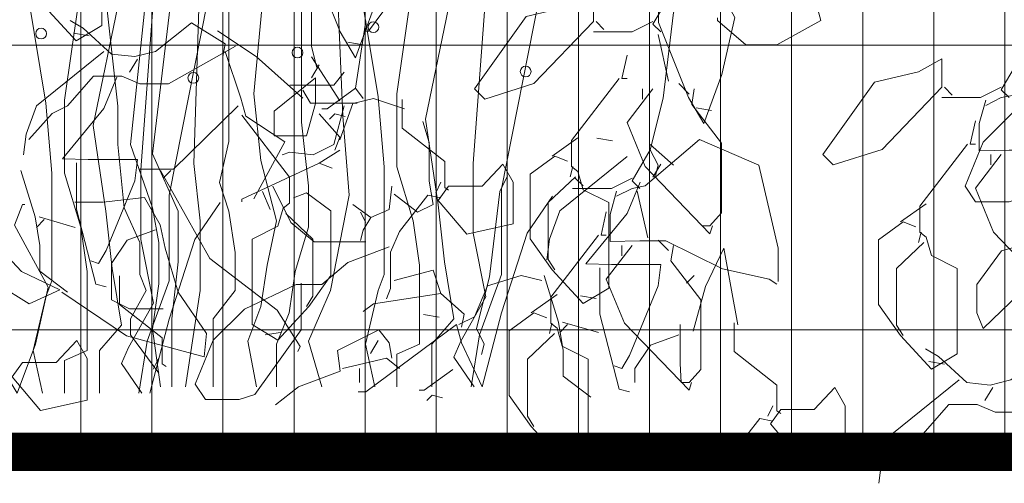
# Model space of a CAD drawing. Header units: millimetres. Extents: x 14400 to 93787, y -21104 to 39413.
# Tile 112 of 256: x 24648 to 24725, y 9745 to 9781. Entities that reach past the tile are written whole.
import ezdxf

# ---------------------------------------------------------------- set-up
doc = ezdxf.new("R2010")
doc.units = ezdxf.units.MM
doc.linetypes.add('HIDDEN', pattern=[9.525, 6.35, -3.175])
for name, color, linetype, lineweight in [('!MODUS_OPIS', 3, 'Continuous', 13), ('__MODUS_ŚCIANY', 2, 'Continuous', 35), ('_MODUS - zielen', 66, 'Continuous', 9), ('Hatch', 4, 'Continuous', 5)]:
    doc.layers.add(name, color=color, linetype=linetype, lineweight=lineweight)

msp = doc.modelspace()

# ---------------------------------------------------------------- hatches: boundary and pattern name
at = {"layer": 'Hatch', "ltscale": 2, "true_color": 0xc7c7c7}
h = msp.add_hatch(dxfattribs=at)
h.set_pattern_fill('GRATE', color=9, scale=7, angle=90)
h.paths.add_polyline_path([(24866.08516, 9993.23322), (25012.58516, 9993.23322), (25012.58516, 9747.23322), (24548.33412, 9747.23322), (24548.33412, 9824.23322), (24866.08516, 9824.23322)])

# ---------------------------------------------------------------- linework, layer by layer
at = {"layer": '!MODUS_OPIS', "linetype": 'HIDDEN', "ltscale": 2}
msp.add_lwpolyline([(25137.17444, 9747.23322), (24244.37684, 9747.23322)], dxfattribs=at)
at = {"layer": '__MODUS_ŚCIANY', "ltscale": 2, "const_width": 3}
msp.add_lwpolyline([(24476.35722, 9747.23322), (25137.17444, 9747.23322)], dxfattribs=at)
at = {"layer": '_MODUS - zielen', "transparency": 33554687}
for p, q in [((24677.7943, 9775.22743, -6681.00084), (24679.55302, 9787.4023, -6681.00084)), ((24651.8207, 9774.72736, -6681.00084), (24653.57942, 9786.90223, -6681.00084)), ((24680.04383, 9773.24272, -6681.00084), (24682.78416, 9786.63211, -6681.00084)), ((24654.07023, 9772.74265, -6681.00084), (24656.81056, 9786.13204, -6681.00084)), ((24666.62845, 9775.22743, -6681.00084), (24667.65097, 9786.15815, -6681.00084)), ((24650.34828, 9774.49038, -6681.00084), (24648.58955, 9785.1545, -6681.00084)), ((24676.32188, 9774.99045, -6681.00084), (24674.56316, 9785.65457, -6681.00084)), ((24661.92489, 9769.77688, -6681.00084), (24662.4157, 9784.6474, -6681.00084)), ((24670.3504, 9773.00574, -6681.00084), (24670.3504, 9784.6474, -6681.00084)), ((24673.58154, 9773.4797, -6681.00084), (24673.09074, 9784.914, -6681.00084)), ((24664.66523, 9771.49499, -6681.00084), (24664.66523, 9784.17344, -6681.00084)), ((24655.99431, 9774.24989, -6681.00084), (24654.9718, 9783.43288, -6681.00084)), ((24656.97593, 9771.25801, -6681.00084), (24658.20294, 9782.92929, -6681.00084)), ((24658.69375, 9770.51744, -6681.00084), (24660.20707, 9783.16627, -6681.00084)), ((24683.76578, 9769.77688, -6681.00084), (24684.74739, 9783.16627, -6681.00084)), ((24685.97441, 9767.79217, -6681.00084), (24688.96015, 9782.92929, -6681.00084)), ((24657.79217, 9769.27681, -6681.00084), (24658.77379, 9782.6662, -6681.00084)), ((24660.0008, 9767.2921, -6681.00084), (24662.98654, 9782.42922, -6681.00084)), ((24667.16016, 9770.01386, -6681.00084), (24666.62845, 9775.22743, -6681.00084)), ((24676.81269, 9769.51028, -6681.00084), (24676.32188, 9774.99045, -6681.00084)), ((24677.7943, 9769.51028, -6681.00084), (24677.7943, 9775.22743, -6681.00084)), ((24650.83908, 9769.01021, -6681.00084), (24650.34828, 9774.49038, -6681.00084)), ((24651.8207, 9769.01021, -6681.00084), (24651.8207, 9774.72736, -6681.00084)), ((24655.99431, 9771.25801, -6681.00084), (24655.99431, 9774.24989, -6681.00084)), ((24674.07235, 9767.28859, -6681.00084), (24673.58154, 9773.4797, -6681.00084)), ((24655.05184, 9766.04795, -6681.00084), (24654.07023, 9772.74265, -6681.00084)), ((24670.88211, 9768.02915, -6681.00084), (24670.3504, 9773.00574, -6681.00084)), ((24681.02544, 9766.54802, -6681.00084), (24680.04383, 9773.24272, -6681.00084)), ((24656.48512, 9766.31104, -6681.00084), (24655.99431, 9771.25801, -6681.00084)), ((24658.69375, 9766.31104, -6681.00084), (24656.97593, 9771.25801, -6681.00084)), ((24663.92902, 9768.29575, -6681.00084), (24664.66523, 9771.49499, -6681.00084)), ((24660.69787, 9766.04444, -6681.00084), (24658.69375, 9770.51744, -6681.00084)), ((24662.4157, 9765.30387, -6681.00084), (24661.92489, 9769.77688, -6681.00084)), ((24668.38718, 9765.30387, -6681.00084), (24667.16016, 9770.01386, -6681.00084)), ((24683.76578, 9764.32633, -6681.00084), (24683.76578, 9769.77688, -6681.00084)), ((24650.83908, 9760.5974, -6681.00084), (24650.83908, 9769.01021, -6681.00084)), ((24653.08861, 9764.8038, -6681.00084), (24651.8207, 9769.01021, -6681.00084)), ((24657.79217, 9763.82626, -6681.00084), (24657.79217, 9769.27681, -6681.00084)), ((24676.81269, 9761.09747, -6681.00084), (24676.81269, 9769.51028, -6681.00084)), ((24679.06222, 9765.30387, -6681.00084), (24677.7943, 9769.51028, -6681.00084)), ((24664.66523, 9766.04444, -6681.00084), (24663.92902, 9768.29575, -6681.00084)), ((24660.0008, 9760.5974, -6681.00084), (24660.0008, 9767.2921, -6681.00084)), ((24670.88211, 9764.80029, -6681.00084), (24670.88211, 9768.02915, -6681.00084)), ((24672.59993, 9759.85332, -6681.00084), (24674.07235, 9767.28859, -6681.00084)), ((24685.97441, 9761.09747, -6681.00084), (24685.97441, 9767.79217, -6681.00084)), ((24662.00493, 9763.82626, -6681.00084), (24663.97771, 9766.72548, -6681.00084)), ((24681.51625, 9762.07502, -6681.00084), (24681.02544, 9766.54802, -6681.00084)), ((24687.97853, 9764.32633, -6681.00084), (24689.95131, 9767.22555, -6681.00084)), ((24655.54264, 9761.57495, -6681.00084), (24655.05184, 9766.04795, -6681.00084)), ((24657.71214, 9763.58577, -6681.00084), (24656.48512, 9766.31104, -6681.00084)), ((24659.18456, 9763.58577, -6681.00084), (24658.69375, 9766.31104, -6681.00084)), ((24660.69787, 9762.07502, -6681.00084), (24660.69787, 9766.04444, -6681.00084)), ((24665.15603, 9762.81558, -6681.00084), (24664.66523, 9766.04444, -6681.00084)), ((24662.4157, 9759.85332, -6681.00084), (24662.4157, 9765.30387, -6681.00084)), ((24667.65097, 9761.83804, -6681.00084), (24668.38718, 9765.30387, -6681.00084)), ((24679.55302, 9761.83804, -6681.00084), (24679.06222, 9765.30387, -6681.00084)), ((24653.57942, 9761.33797, -6681.00084), (24653.08861, 9764.8038, -6681.00084)), ((24669.8596, 9761.33445, -6681.00084), (24670.88211, 9764.80029, -6681.00084)), ((24684.74739, 9759.34974, -6681.00084), (24683.76578, 9764.32633, -6681.00084)), ((24685.97441, 9758.10559, -6681.00084), (24687.97853, 9764.32633, -6681.00084)), ((24657.71214, 9761.09747, -6681.00084), (24657.71214, 9763.58577, -6681.00084)), ((24658.77379, 9758.84967, -6681.00084), (24657.79217, 9763.82626, -6681.00084)), ((24659.18456, 9760.35691, -6681.00084), (24659.18456, 9763.58577, -6681.00084)), ((24660.0008, 9757.60552, -6681.00084), (24662.00493, 9763.82626, -6681.00084)), ((24646.54679, 9763.37291, -6681.00084), (24648.46679, 9761.33291, -6681.00084)), ((24665.15603, 9759.85332, -6681.00084), (24665.15603, 9762.81558, -6681.00084)), ((24701.91296, 9760.15576, -13364.45746), (24703.35296, 9763.15576, -13364.45746)), ((24703.35296, 9763.15576, -13364.45746), (24704.43296, 9757.15576, -13364.45746)), ((24660.20707, 9757.63163, -6681.00084), (24660.69787, 9762.07502, -6681.00084)), ((24682.25246, 9757.63163, -6681.00084), (24681.51625, 9762.07502, -6681.00084)), ((24648.46679, 9761.33291, -6681.00084), (24651.46679, 9759.89291, -6681.00084)), ((24653.57942, 9757.60552, -6681.00084), (24653.57942, 9761.33797, -6681.00084)), ((24656.27885, 9757.13156, -6681.00084), (24655.54264, 9761.57495, -6681.00084)), ((24667.16016, 9758.60918, -6681.00084), (24667.65097, 9761.83804, -6681.00084)), ((24669.36879, 9758.10559, -6681.00084), (24669.8596, 9761.33445, -6681.00084)), ((24679.55302, 9758.10559, -6681.00084), (24679.55302, 9761.83804, -6681.00084)), ((24649.06679, 9758.81291, -6681.00084), (24646.54679, 9760.37291, -6681.00084)), ((24650.34828, 9759.35326, -6681.00084), (24650.83908, 9760.5974, -6681.00084)), ((24658.20294, 9759.85332, -6681.00084), (24657.71214, 9761.09747, -6681.00084)), ((24658.28298, 9755.88742, -6681.00084), (24660.0008, 9760.5974, -6681.00084)), ((24676.32188, 9759.85332, -6681.00084), (24676.81269, 9761.09747, -6681.00084)), ((24684.25658, 9756.38749, -6681.00084), (24685.97441, 9761.09747, -6681.00084)), ((24651.46679, 9759.89291, -6681.00084), (24649.06679, 9758.81291, -6681.00084)), ((24656.97593, 9757.63163, -6681.00084), (24658.20294, 9759.85332, -6681.00084)), ((24658.69375, 9756.86145, -6681.00084), (24659.18456, 9760.35691, -6681.00084)), ((24661.27255, 9752.33291, -6681.00084), (24662.4157, 9759.85332, -6681.00084)), ((24663.43821, 9757.63163, -6681.00084), (24665.15603, 9759.85332, -6681.00084)), ((24670.88211, 9755.8839, -6681.00084), (24672.59993, 9759.85332, -6681.00084)), ((24675.34027, 9755.64692, -6681.00084), (24676.32188, 9759.85332, -6681.00084)), ((24700.95296, 9756.67576, -13364.45746), (24701.91296, 9760.15576, -13364.45746)), ((24649.36666, 9755.14685, -6681.00084), (24650.34828, 9759.35326, -6681.00084)), ((24656.81056, 9755.38383, -6681.00084), (24658.77379, 9758.84967, -6681.00084)), ((24682.78416, 9755.8839, -6681.00084), (24684.74739, 9759.34974, -6681.00084)), ((24666.13765, 9755.8839, -6681.00084), (24667.16016, 9758.60918, -6681.00084)), ((24668.38718, 9755.64692, -6681.00084), (24669.36879, 9758.10559, -6681.00084)), ((24679.55302, 9755.64692, -6681.00084), (24679.55302, 9758.10559, -6681.00084)), ((24684.47054, 9752.33291, -6681.00084), (24685.97441, 9758.10559, -6681.00084)), ((24653.57942, 9755.14685, -6681.00084), (24653.57942, 9757.60552, -6681.00084)), ((24656.97593, 9756.38749, -6681.00084), (24656.97593, 9757.63163, -6681.00084)), ((24658.49694, 9751.83284, -6681.00084), (24660.0008, 9757.60552, -6681.00084)), ((24660.20707, 9752.33291, -6681.00084), (24660.20707, 9757.63163, -6681.00084)), ((24663.43821, 9752.33291, -6681.00084), (24663.43821, 9757.63163, -6681.00084)), ((24680.53464, 9755.64692, -6681.00084), (24682.25246, 9757.63163, -6681.00084)), ((24654.56103, 9755.14685, -6681.00084), (24656.27885, 9757.13156, -6681.00084)), ((24659.33505, 9752.33291, -6681.00084), (24658.69375, 9756.86145, -6681.00084)), ((24659.18456, 9753.39561, -6681.00084), (24656.97593, 9756.38749, -6681.00084)), ((24657.61784, 9751.83284, -6681.00084), (24658.28298, 9755.88742, -6681.00084)), ((24666.83807, 9752.33291, -6681.00084), (24666.13765, 9755.8839, -6681.00084)), ((24671.93274, 9752.33291, -6681.00084), (24670.88211, 9755.8839, -6681.00084)), ((24682.25246, 9754.63976, -6681.00084), (24682.78416, 9755.8839, -6681.00084)), ((24683.59145, 9752.33291, -6681.00084), (24684.25658, 9756.38749, -6681.00084)), ((24650.08915, 9751.83284, -6681.00084), (24649.36666, 9755.14685, -6681.00084)), ((24651.8207, 9754.37667, -6681.00084), (24653.57942, 9755.14685, -6681.00084)), ((24654.56103, 9751.83284, -6681.00084), (24654.56103, 9755.14685, -6681.00084)), ((24656.27885, 9754.13969, -6681.00084), (24656.81056, 9755.38383, -6681.00084)), ((24668.38718, 9752.33291, -6681.00084), (24668.38718, 9755.64692, -6681.00084)), ((24676.06275, 9752.33291, -6681.00084), (24675.34027, 9755.64692, -6681.00084)), ((24677.7943, 9754.87674, -6681.00084), (24679.55302, 9755.64692, -6681.00084)), ((24680.53464, 9752.33291, -6681.00084), (24680.53464, 9755.64692, -6681.00084)), ((24651.8207, 9751.83284, -6681.00084), (24651.8207, 9754.37667, -6681.00084)), ((24677.7943, 9752.33291, -6681.00084), (24677.7943, 9754.87674, -6681.00084)), ((24683.84501, 9752.33291, -6681.00084), (24682.25246, 9754.63976, -6681.00084)), ((24657.87141, 9751.83284, -6681.00084), (24656.27885, 9754.13969, -6681.00084))]:
    msp.add_line(p, q, dxfattribs=at)
at = {"layer": '_MODUS - zielen', "transparency": 33554687, "elevation": -6681.00084}
for points in [[(24655.55431, 9796.93853), (24651.81523, 9792.08755), (24651.81523, 9790.06627), (24652.32068, 9789.66206), (24652.72462, 9788.24722), (24654.74538, 9787.23657), (24654.74538, 9780.56654), (24652.72462, 9779.35367), (24650.29887, 9781.98139), (24648.58054, 9784.40688), (24648.58054, 9789.45983), (24650.50084, 9790.87494), (24651.51174, 9790.47047)], [(24673.95965, 9792.7863), (24671.73692, 9792.7863), (24671.0295, 9789.75451), (24671.0295, 9785.91417), (24673.35374, 9780.05242), (24674.56662, 9778.03127), (24675.98146, 9781.8716), (24676.99237, 9786.31838), (24674.36465, 9791.16936), (24674.97056, 9792.7863), (24675.17253, 9792.7863)], [(24701.18527, 9787.65102), (24698.96254, 9787.65102), (24698.25512, 9784.61922), (24698.25512, 9780.77889), (24700.57936, 9774.91713), (24701.79223, 9772.89598), (24703.20708, 9776.73632), (24704.21799, 9781.18309), (24701.59026, 9786.03407), (24702.19617, 9787.65102), (24702.39814, 9787.65102)], [(24710.73816, 9783.58081), (24710.53619, 9782.36807), (24710.94013, 9780.95322), (24707.50453, 9779.03292), (24705.07878, 9779.03292), (24702.85605, 9780.95322), (24702.85605, 9781.15532)], [(24671.12454, 9782.9448), (24671.12454, 9778.90236), (24671.52954, 9777.28541)], [(24693.16159, 9780.86096), (24688.51311, 9776.00998), (24684.67251, 9774.79737), (24683.86463, 9775.60578), (24687.9072, 9781.26516), (24691.34281, 9782.0737), (24693.16159, 9783.08435), (24693.16159, 9780.86096)], [(24700.02636, 9782.77227), (24699.41939, 9781.55953), (24698.61151, 9774.8895), (24697.60073, 9770.84693), (24698.20664, 9769.63418), (24698.00467, 9768.82564)], [(24699.22598, 9783.08435), (24697.81113, 9780.65886), (24698.41704, 9780.05242)], [(24676.78393, 9781.73205), (24675.57105, 9780.1151), (24675.36908, 9780.1151)], [(24652.25806, 9780.95282), (24653.26896, 9780.34638), (24655.49275, 9778.32523), (24657.31153, 9778.12313), (24658.92835, 9778.52733), (24661.75791, 9780.75072), (24664.38564, 9779.13364), (24664.18367, 9778.12313)], [(24675.36908, 9780.92364), (24674.56121, 9775.66833), (24675.16711, 9774.85992)], [(24697.81113, 9780.86096), (24696.19431, 9780.05242), (24693.16159, 9780.05242)], [(24693.36462, 9780.86096), (24693.97053, 9780.25465)], [(24652.52265, 9779.96011), (24653.73553, 9779.75787)], [(24663.77973, 9780.14428), (24666.81139, 9778.12313), (24670.45002, 9774.8891)], [(24698.21507, 9779.85032), (24699.02401, 9776.21221)], [(24665.19457, 9778.93154), (24659.93912, 9776.00073), (24657.71547, 9776.00073), (24656.30063, 9776.60717), (24654.0779, 9776.60717), (24652.05609, 9774.28266), (24650.84321, 9773.67635), (24649.02442, 9771.65507)], [(24673.95965, 9779.24388), (24675.17253, 9779.04191)], [(24654.88578, 9778.52733), (24649.63033, 9774.28266), (24648.82245, 9772.05927), (24648.62048, 9770.44232)], [(24664.38564, 9778.52733), (24665.59851, 9774.8891), (24666.00245, 9773.47425), (24669.03517, 9771.45297), (24666.60942, 9767.00619)], [(24671.12454, 9778.09382), (24673.34833, 9774.65769)], [(24695.78932, 9778.23324), (24695.38538, 9776.41418), (24695.78932, 9776.41418)], [(24737.37335, 9778.71037), (24734.13866, 9777.49762), (24732.1179, 9775.77956), (24730.09714, 9775.77956), (24726.05457, 9773.85939), (24723.62882, 9771.43403), (24722.21397, 9767.9979), (24723.02185, 9766.78515), (24725.64958, 9766.78515), (24726.86245, 9767.18936), (24730.50108, 9772.24244), (24730.50108, 9775.67844), (24730.50108, 9775.88054)], [(24736.45691, 9767.6408), (24736.45691, 9770.26826), (24734.94055, 9776.73632), (24730.29206, 9778.7576), (24726.0466, 9775.11937), (24725.03675, 9774.91713), (24723.82387, 9774.31083)], [(24657.5135, 9777.92089), (24656.90759, 9776.91038)], [(24671.73151, 9777.48751), (24671.12454, 9776.47687)], [(24720.38721, 9775.72567), (24715.73873, 9770.8747), (24711.89813, 9769.66208), (24711.09025, 9770.47049), (24715.13282, 9776.12988), (24718.56843, 9776.93842), (24720.38721, 9777.94906), (24720.38721, 9775.72567)], [(24726.4516, 9777.94906), (24725.03675, 9775.52357), (24725.64266, 9774.91713)], [(24669.43911, 9775.89974), (24672.87472, 9775.89974), (24673.68365, 9776.91038)], [(24655.89669, 9776.50605), (24654.88578, 9774.08056), (24651.65215, 9770.13911), (24653.6729, 9770.08861), (24657.5135, 9770.08861), (24657.31153, 9768.42104), (24655.08775, 9762.96389), (24654.48184, 9761.95324), (24653.87593, 9762.15535)], [(24671.42803, 9776.47687), (24668.19439, 9773.84928), (24668.19439, 9771.92911), (24670.7206, 9771.92911), (24671.42803, 9774.45558), (24671.42803, 9776.47687)], [(24695.18341, 9776.41418), (24691.44432, 9771.56321), (24691.44432, 9769.54192), (24691.94977, 9769.13772), (24692.35371, 9767.72287), (24694.37447, 9766.71223), (24694.37447, 9760.0422), (24692.35371, 9758.82932), (24689.92796, 9761.45704), (24688.20963, 9763.88253), (24688.20963, 9768.93548), (24690.12993, 9770.35059), (24691.14084, 9769.94612)], [(24699.83189, 9776.00998), (24700.64069, 9775.20157)], [(24670.45002, 9775.49541), (24671.05593, 9774.4849), (24674.08759, 9774.4849), (24674.69456, 9774.4849)], [(24674.56121, 9775.66833), (24672.33742, 9774.05138), (24671.93348, 9774.05138)], [(24697.81113, 9775.60578), (24695.78932, 9772.97805), (24697.20416, 9769.54192), (24702.25751, 9764.28674), (24702.45948, 9764.89318)], [(24697.00219, 9775.60578), (24697.00219, 9774.79737)], [(24701.04463, 9775.60578), (24700.84266, 9774.3929), (24703.1669, 9771.36124), (24703.1669, 9765.90382), (24702.25751, 9764.89318), (24701.6516, 9764.89318)], [(24725.03675, 9775.72567), (24723.41993, 9774.91713), (24720.38721, 9774.91713)], [(24720.59024, 9775.72567), (24721.19615, 9775.11937)], [(24665.39654, 9774.28266), (24660.34306, 9769.3307), (24657.71547, 9769.3307)], [(24673.68365, 9774.28266), (24672.87472, 9771.25073), (24671.2579, 9770.44232), (24669.43911, 9770.64443), (24668.83215, 9770.44232)], [(24678.40181, 9774.05138), (24675.97605, 9774.85992), (24674.35924, 9774.45558), (24673.34833, 9771.62589)], [(24678.20525, 9774.76862), (24678.20525, 9772.54523), (24681.53934, 9769.91764), (24681.53934, 9767.89636), (24681.84282, 9767.69426)], [(24723.82387, 9774.71503), (24723.31842, 9772.89598), (24723.31842, 9770.77371), (24725.64266, 9770.8242), (24727.66434, 9770.8242), (24732.11085, 9768.65144), (24735.74948, 9767.84277), (24736.35539, 9767.43856)], [(24665.67313, 9773.55388), (24669.41222, 9768.7029), (24669.41222, 9766.68162), (24668.90677, 9766.27741), (24668.50283, 9764.86257), (24666.48207, 9763.85192), (24666.48207, 9757.18189), (24668.50283, 9755.96902), (24670.92858, 9758.59674), (24672.64691, 9761.02223), (24672.64691, 9766.07518), (24670.72661, 9767.49029), (24669.7157, 9767.08582)], [(24671.73151, 9773.64704), (24673.34833, 9771.82799), (24672.94439, 9770.81735)], [(24673.75227, 9773.44494), (24672.94439, 9773.64704), (24672.53939, 9773.24284)], [(24701.18527, 9774.10859), (24702.39814, 9773.90662)], [(24679.81665, 9773.04074), (24680.32105, 9771.42366), (24680.32105, 9768.39186), (24680.62453, 9766.57268), (24679.41166, 9765.96637), (24677.59287, 9767.38122)], [(24723.01494, 9773.09795), (24722.611, 9771.2789), (24723.01494, 9771.2789)], [(24691.94977, 9771.76544), (24689.92796, 9770.35059)], [(24693.42619, 9771.75462), (24694.63907, 9771.55239)], [(24707.60604, 9760.53866), (24707.60604, 9763.16612), (24706.08968, 9769.63418), (24701.4412, 9771.65547), (24697.19574, 9768.01723), (24696.18589, 9767.815), (24694.97301, 9767.20869)], [(24697.60073, 9771.25113), (24699.41939, 9769.63418)], [(24722.40903, 9771.2789), (24718.66994, 9766.42792), (24718.66994, 9764.40664), (24719.17539, 9764.00243), (24719.57933, 9762.58758), (24721.60009, 9761.57694), (24721.60009, 9754.90691), (24719.57933, 9753.69404), (24717.15358, 9756.32176), (24715.43525, 9758.74725), (24715.43525, 9763.8002), (24717.35555, 9765.21531), (24718.36646, 9764.81084)], [(24673.34833, 9770.81735), (24671.73151, 9769.80671), (24672.74136, 9769.4025)], [(24697.60073, 9770.84693), (24696.18589, 9768.42144), (24696.7918, 9767.815)], [(24725.03675, 9770.47049), (24723.01494, 9767.84277), (24724.42978, 9764.40664), (24729.48313, 9759.15145), (24729.6851, 9759.75789)], [(24724.22781, 9770.47049), (24724.22781, 9769.66208)], [(24652.76351, 9769.83589), (24652.76351, 9766.19778), (24654.27987, 9760.33616), (24655.08775, 9760.13406)], [(24671.73151, 9769.80671), (24665.66713, 9766.97701), (24665.66713, 9766.77491)], [(24681.84282, 9767.99734), (24684.47054, 9767.99734), (24686.08736, 9769.71541), (24686.8963, 9768.30056), (24686.8963, 9765.06666), (24683.25767, 9764.25812), (24681.03494, 9766.88572), (24681.84282, 9767.99734)], [(24695.78932, 9770.32185), (24690.53387, 9766.07717), (24689.72599, 9763.85379), (24689.52402, 9762.23684)], [(24698.41704, 9769.71541), (24697.81113, 9768.7049)], [(24648.41851, 9769.22958), (24649.52988, 9765.59148), (24649.88306, 9763.36809), (24649.88306, 9761.34681), (24652.05609, 9759.72986)], [(24659.33322, 9769.22958), (24663.17276, 9762.35745), (24668.42821, 9758.31501), (24670.24699, 9755.48518), (24670.04502, 9755.08098)], [(24660.14109, 9769.22958), (24659.53519, 9768.62314)], [(24691.54478, 9769.54192), (24691.34281, 9768.73351)], [(24681.23691, 9768.30056), (24680.83191, 9767.49215)], [(24686.44077, 9768.79607), (24685.83381, 9767.58332), (24685.02593, 9760.91329), (24684.01515, 9756.87072), (24684.62106, 9755.65798), (24684.41909, 9754.84944)], [(24691.74675, 9768.73351), (24689.62448, 9766.71223), (24689.62448, 9762.26545), (24690.12993, 9761.45704)], [(24696.18589, 9768.62354), (24694.56907, 9767.815), (24691.53635, 9767.815)], [(24691.73938, 9768.62354), (24692.34529, 9768.01723)], [(24696.80022, 9768.30056), (24695.78932, 9765.87507), (24692.55568, 9761.93362), (24694.57644, 9761.88313), (24698.41704, 9761.88313), (24698.21507, 9760.21555), (24695.99129, 9754.7584), (24695.38538, 9753.74776), (24694.77947, 9753.94986)], [(24667.28394, 9767.58332), (24667.89091, 9766.16847)], [(24668.09288, 9767.98766), (24669.50773, 9765.15783), (24671.32651, 9763.64187), (24675.36908, 9763.64187)], [(24677.3909, 9767.98766), (24677.18893, 9766.16847), (24675.77408, 9765.56217), (24674.35924, 9766.57268)], [(24681.23691, 9767.08782), (24680.226, 9767.28992), (24678.00222, 9764.46023), (24677.2948, 9762.84314), (24677.2948, 9760.01345), (24676.99237, 9759.20491)], [(24694.97301, 9767.6129), (24694.46756, 9765.79384), (24694.46756, 9763.67157), (24696.7918, 9763.72207), (24698.81348, 9763.72207), (24703.25999, 9761.5493), (24706.89862, 9760.74063), (24707.50453, 9760.33643)], [(24696.58983, 9767.6129), (24697.39877, 9763.97479)], [(24647.5184, 9766.57268), (24645.29567, 9766.57268), (24644.58825, 9763.54088), (24644.58825, 9759.70055), (24646.91249, 9753.83879), (24648.12536, 9751.81764), (24649.54021, 9755.65798), (24650.55112, 9760.10475), (24647.92339, 9764.95573), (24648.5293, 9766.57268), (24648.73127, 9766.57268)], [(24651.60597, 9759.72986), (24656.65945, 9756.29372), (24662.72278, 9754.67664), (24662.92475, 9756.49583), (24660.70202, 9759.72986), (24659.69111, 9763.16599), (24659.28718, 9764.98504), (24658.0743, 9767.10731), (24654.83961, 9766.7536), (24652.61688, 9766.7536)], [(24719.17539, 9766.63016), (24717.15358, 9765.21531)], [(24669.10979, 9765.87321), (24671.23206, 9763.85192), (24671.23206, 9759.40515), (24670.72661, 9758.59674)], [(24674.96514, 9765.96637), (24675.36908, 9765.15783)], [(24694.16407, 9765.99581), (24693.76013, 9764.17676), (24694.16407, 9764.17676)], [(24650.2373, 9765.38938), (24649.63033, 9764.78294)], [(24649.83336, 9765.59148), (24652.66305, 9764.78294)], [(24675.77408, 9765.56217), (24675.16711, 9764.55153), (24674.96514, 9763.74298)], [(24658.92835, 9764.58084), (24656.70562, 9763.77229), (24655.49275, 9761.95324), (24655.49275, 9759.12342), (24656.90759, 9758.41599), (24659.53519, 9758.41599)], [(24718.7704, 9764.40664), (24718.56843, 9763.59823)], [(24693.55816, 9764.17676), (24689.81908, 9759.32578), (24689.81908, 9757.3045), (24690.32453, 9756.9003), (24690.72847, 9755.48545), (24692.74923, 9754.47481), (24692.74923, 9747.80478), (24690.72847, 9746.5919), (24688.30272, 9749.21962), (24686.58439, 9751.64511), (24686.58439, 9756.69806), (24688.50469, 9758.11317), (24689.51559, 9757.7087)], [(24698.20664, 9763.77256), (24699.01545, 9762.96415)], [(24718.97237, 9763.59823), (24716.8501, 9761.57694), (24716.8501, 9757.13017), (24717.35555, 9756.32176)], [(24728.68124, 9763.95533), (24725.04367, 9762.94468), (24723.12336, 9760.31709), (24723.12336, 9758.09371), (24723.62882, 9756.88096), (24729.28821, 9762.33838), (24734.74562, 9761.32774), (24735.9585, 9760.7213), (24736.16047, 9760.5192)], [(24677.19434, 9763.24748), (24673.95965, 9762.03474), (24671.93889, 9760.31667), (24669.91814, 9760.31667), (24665.87556, 9758.3965), (24663.44981, 9755.97114), (24662.03496, 9752.53501), (24662.84284, 9751.32227), (24665.47057, 9751.32227), (24666.68344, 9751.72647), (24670.32208, 9756.77955), (24670.32208, 9760.21555), (24670.32208, 9760.41766)], [(24696.18589, 9763.36836), (24694.16407, 9760.74063), (24695.57892, 9757.3045), (24700.63227, 9752.04932), (24700.83424, 9752.65575)], [(24695.37695, 9763.36836), (24695.37695, 9762.55995)], [(24699.41939, 9763.36836), (24699.21742, 9762.15548), (24701.54166, 9759.12381), (24701.54166, 9753.6664), (24700.63227, 9752.65575), (24700.02636, 9752.65575)], [(24677.59828, 9760.61976), (24680.62994, 9761.4283), (24681.23691, 9759.60925)], [(24693.66705, 9761.6304), (24693.66705, 9757.9923), (24695.18341, 9752.13068), (24695.99129, 9751.92857)], [(24656.13053, 9760.99012), (24656.13053, 9758.76673), (24659.46462, 9756.13914), (24659.46462, 9754.11785), (24659.76811, 9753.91575)], [(24689.11902, 9760.61976), (24687.50221, 9761.02409), (24684.87448, 9760.21555), (24683.86463, 9757.7902), (24682.65176, 9757.18389)], [(24689.32205, 9761.02409), (24690.43341, 9757.38599), (24690.7866, 9755.1626), (24690.7866, 9753.14132), (24692.95962, 9751.52437)], [(24701.04463, 9761.02409), (24700.43872, 9760.41766)], [(24682.85373, 9756.98166), (24683.0557, 9757.9923), (24681.23691, 9759.60925), (24675.98146, 9758.80071), (24675.17253, 9758.1944)], [(24690.32453, 9759.52802), (24688.30272, 9758.11317)], [(24692.15174, 9759.43576), (24693.36462, 9759.23352)], [(24679.8866, 9757.97612), (24681.09947, 9757.77388)], [(24689.91953, 9757.3045), (24689.71756, 9756.49609)], [(24690.7369, 9757.38599), (24693.56659, 9756.57745)], [(24704.15642, 9757.31448), (24704.15642, 9755.09109), (24707.49051, 9752.4635), (24707.49051, 9750.44221), (24707.79399, 9750.24011)], [(24668.7048, 9756.57545), (24667.49192, 9756.37322)], [(24677.39631, 9754.55617), (24677.19434, 9755.76891), (24676.3854, 9756.77955), (24673.15177, 9755.1626), (24673.35374, 9753.54566), (24670.12011, 9752.33291), (24668.30026, 9750.91793)], [(24684.47054, 9752.33291), (24682.85373, 9755.76891), (24682.44979, 9757.18389), (24675.3745, 9751.92857), (24674.76859, 9751.92857)], [(24691.14084, 9757.18389), (24690.53387, 9756.57745)], [(24699.9334, 9757.18389), (24699.9334, 9754.15196), (24700.02636, 9752.65575)], [(24648.53768, 9754.21884), (24651.16541, 9754.21884), (24652.78222, 9755.9369), (24653.59116, 9754.52206), (24653.59116, 9751.28816), (24649.95253, 9750.47962), (24647.7298, 9753.10721), (24648.53768, 9754.21884)], [(24676.34233, 9755.9369), (24675.73642, 9754.92639)], [(24690.1215, 9756.49609), (24687.99923, 9754.47481), (24687.99923, 9750.02803), (24688.50469, 9749.21962)], [(24699.83189, 9756.37535), (24697.60916, 9755.56681), (24696.39628, 9753.74776), (24696.39628, 9752.65575)], [(24719.11277, 9755.29319), (24720.12368, 9754.68675), (24722.34746, 9752.6656), (24724.16625, 9752.4635), (24725.78306, 9752.8677), (24728.61262, 9755.09109), (24731.24035, 9753.47401), (24731.03838, 9752.4635)], [(24659.1622, 9754.52206), (24658.7572, 9753.71365)], [(24678.00222, 9753.74776), (24676.99237, 9754.55617), (24673.55571, 9753.74776)], [(24719.37736, 9754.30047), (24720.59024, 9754.09824)], [(24674.8701, 9753.74776), (24674.8701, 9752.65575)], [(24682.15961, 9753.68434), (24679.93582, 9752.06739), (24679.53188, 9752.06739)], [(24721.74049, 9752.8677), (24716.48504, 9748.62303), (24715.67716, 9746.39964), (24715.47519, 9744.78269)], [(24732.04928, 9753.27191), (24726.79384, 9750.34109), (24724.57019, 9750.34109), (24723.15534, 9750.94753), (24720.93261, 9750.94753), (24718.9108, 9748.62303), (24717.69792, 9748.01672), (24715.87913, 9745.99544)], [(24707.79399, 9750.5432), (24710.42172, 9750.5432), (24712.03853, 9752.26126), (24712.84747, 9750.84642), (24712.84747, 9747.61252), (24709.20884, 9746.80398), (24706.98611, 9749.43157), (24707.79399, 9750.5432)], [(24724.36822, 9752.26126), (24723.76231, 9751.25075)], [(24681.35067, 9751.46095), (24680.54279, 9751.66305), (24680.13779, 9751.25885)], [(24707.18808, 9750.84642), (24706.78309, 9750.03801)], [(24707.18808, 9749.63367), (24706.17718, 9749.83577), (24704.1319, 9747.23322)], [(24690.5265, 9747.19834), (24691.73938, 9746.9961)]]:
    msp.add_lwpolyline(points, dxfattribs=at)
at = {"layer": '_MODUS - zielen', "transparency": 33554687}
for points in [[(24675.54171, 9780.4232, 1), (24676.38325, 9780.4232, 1)], [(24649.5681, 9779.92313, 1), (24650.40965, 9779.92313, 1)], [(24669.61113, 9778.43849, 1), (24670.45268, 9778.43849, 1)], [(24687.44376, 9776.95736, 1), (24688.28531, 9776.95736, 1)], [(24661.47016, 9776.45729, 1), (24662.31171, 9776.45729, 1)]]:
    msp.add_lwpolyline(points, format="xyb", close=True, dxfattribs=at)

doc.saveas('drawing.dxf')
